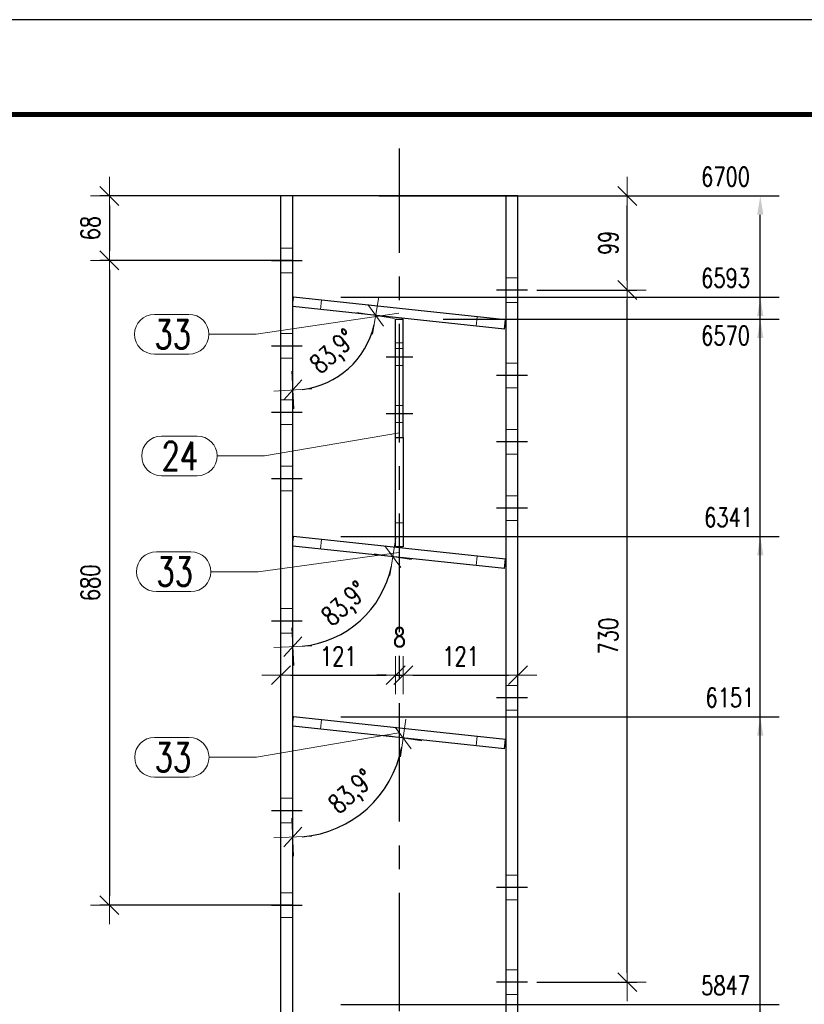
# Model space of a CAD drawing. Header units: millimetres. Extents: x 2097 to 3301, y 14853 to 15503.
# Tile 86 of 97: x 2762 to 2844, y 15371 to 15475. Entities that reach past the tile are written whole.
import ezdxf

# ---------------------------------------------------------------- set-up
doc = ezdxf.new("R2010")
doc.units = ezdxf.units.MM
doc.header["$LTSCALE"] = 10
doc.linetypes.add('HIDDEN', pattern=[0.375, 0.25, -0.125])
doc.linetypes.add('MITTE', pattern=[2, 1.25, -0.25, 0.25, -0.25])
doc.layers.get('Defpoints').update_dxf_attribs({"color": 1})
doc.layers.add('_FORMATKA', color=8, linetype='Continuous', plot=False)
for name, color, linetype, lineweight in [('_RAMKA', 7, 'Continuous', 35), ('PS_DIM', 4, 'Continuous', 13), ('PS_Hidden', 2, 'HIDDEN', 9), ('PS_Pos', 1, 'Continuous', 15), ('PS_SOLID', 7, 'Continuous', 30)]:
    doc.layers.add(name, color=color, linetype=linetype, lineweight=lineweight)
doc.layers.add('PS_MID', color=5, linetype='MITTE')
doc.layers.add('PS_SHAPE', color=3, linetype='Continuous')
doc.styles.add('simplex', font='simplex.shx', dxfattribs={"width": 0.75})
doc.dimstyles.new('1_10_GŁ_DS1-LS10', dxfattribs={"dimtxt": 2, "dimasz": 2, "dimexe": 2, "dimexo": 5, "dimgap": 1, "dimtad": 1, "dimjust": 4, "dimdec": 0, "dimlfac": 10, "dimtxsty": 'simplex', "dimblk1": 'NONE', "dimsah": 1, "dimcen": 2, "dimclrd": 256, "dimclre": 256, "dimclrt": 3, "dimadec": 1, "dimazin": 0, "dimtfac": 1, "dimtdec": 0, "dimtmove": 2, "dimatfit": 3, "dimfxl": 1, "dimarcsym": 0})
doc.dimstyles.new('1_10_PRZ', dxfattribs={"dimtxt": 2, "dimasz": 1, "dimexe": 2, "dimexo": 5, "dimgap": 1, "dimtad": 1, "dimdec": 0, "dimlfac": 10, "dimtxsty": 'simplex', "dimblk": 'dimznak', "dimcen": 2, "dimse1": 1, "dimse2": 1, "dimclrt": 3, "dimadec": 1, "dimazin": 0, "dimtfac": 1, "dimtdec": 0, "dimtix": 1, "dimtmove": 2, "dimatfit": 3, "dimldrblk": 'dim-grot', "dimfxl": 1, "dimarcsym": 0})
doc.dimstyles.new('1_10_SC', dxfattribs={"dimtxt": 2, "dimasz": 1, "dimexe": 1, "dimexo": 1, "dimgap": 1, "dimtad": 1, "dimdec": 0, "dimlfac": 10, "dimtxsty": 'simplex', "dimblk": 'dimznak', "dimcen": 2, "dimclrd": 256, "dimclre": 256, "dimclrt": 3, "dimadec": 1, "dimazin": 0, "dimtfac": 1, "dimtdec": 0, "dimtix": 1, "dimtmove": 2, "dimatfit": 3, "dimldrblk": 'dim-grot', "dimfxl": 1, "dimarcsym": 0})

# ---------------------------------------------------------------- blocks, each defined once
blk = doc.blocks.new('dimznak')
at = {"color": 0}
for points in [[(0, 2), (0, -2)], [(-2, 0), (2, 0)]]:
    blk.add_lwpolyline(points, dxfattribs=at)
at = {"color": 2}
blk.add_lwpolyline([(1, 1), (-1, -1)], dxfattribs=at)
blk = doc.blocks.new('*D1303')
at = {"layer": 'Defpoints', "color": 0, "transparency": 16777216}
for p in [(2790.42, 15456.04), (2790.42, 15444.36), (2812.75, 15441.98), (2794.54, 15436.6), (2790.42, 15330.04)]:
    blk.add_point(p, dxfattribs=at)
at = {"layer": 'PS_DIM', "color": 0, "lineweight": -2, "transparency": 16777216}
blk.add_arc((2790.42, 15444.36), 8.79, 276.5191, 347.3889, dxfattribs=at)
for p, rotation in [((2799.16, 15443.43), 80.6484495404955), ((2790.42, 15435.57), 183.2595476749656)]:
    blk.add_blockref('dimznak', p, dxfattribs=dict(at, rotation=rotation))
at = {"layer": 'PS_DIM', "color": 3, "transparency": 16777216, "insert": (2794.83, 15439.45), "char_height": 2, "attachment_point": 5, "rotation": 41.954, "style": 'simplex'}
blk.add_mtext('83,9°', dxfattribs=at)
blk = doc.blocks.new('dim-grot')
blk.add_hatch(color=256).paths.add_polyline_path([(0, 0), (-2, 0.5), (-2, -0.5)])
blk.add_lwpolyline([(0, 0), (-2, 0.5), (-2, -0.5), (0, 0)])
blk = doc.blocks.new('*D1304')
at = {"layer": 'Defpoints', "color": 0, "transparency": 16777216}
for p in [(2790.42, 15456.04), (2790.42, 15419.11), (2812.75, 15416.73), (2795.39, 15409.74), (2790.42, 15330.04)]:
    blk.add_point(p, dxfattribs=at)
at = {"layer": 'PS_DIM', "color": 0, "lineweight": -2, "transparency": 16777216}
blk.add_arc((2790.42, 15419.11), 10.61, 275.402, 348.506, dxfattribs=at)
for p, rotation in [((2800.97, 15417.99), 81.20700833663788), ((2790.42, 15408.5), 182.7009888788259)]:
    blk.add_blockref('dimznak', p, dxfattribs=dict(at, rotation=rotation))
at = {"layer": 'PS_DIM', "color": 3, "transparency": 16777216, "insert": (2796.05, 15412.85), "char_height": 2, "attachment_point": 5, "rotation": 41.954, "style": 'simplex'}
blk.add_mtext('83,9°', dxfattribs=at)
blk = doc.blocks.new('*D1305')
at = {"layer": 'Defpoints', "color": 0, "transparency": 16777216}
for p in [(2790.42, 15456.04), (2790.42, 15400.11), (2812.75, 15397.73), (2795.91, 15389.77), (2790.42, 15330.04)]:
    blk.add_point(p, dxfattribs=at)
at = {"layer": 'PS_DIM', "color": 0, "lineweight": -2, "transparency": 16777216}
blk.add_arc((2790.42, 15400.11), 11.71, 274.8959, 349.0121, dxfattribs=at)
for p, rotation in [((2802.06, 15398.87), 81.46004327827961), ((2790.42, 15388.41), 182.4479539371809)]:
    blk.add_blockref('dimznak', p, dxfattribs=dict(at, rotation=rotation))
at = {"layer": 'PS_DIM', "color": 3, "transparency": 16777216, "insert": (2796.78, 15393.04), "char_height": 2, "attachment_point": 5, "rotation": 41.954, "style": 'simplex'}
blk.add_mtext('83,9°', dxfattribs=at)
blk = doc.blocks.new('*D1306')
at = {"layer": 'Defpoints', "color": 0, "transparency": 16777216}
for p in [(2801.27, 15423.89), (2789.17, 15422.97), (2801.27, 15405.49)]:
    blk.add_point(p, dxfattribs=at)
at = {"layer": 'PS_DIM', "color": 0, "lineweight": -2, "transparency": 16777216}
blk.add_line((2790.17, 15405.49), (2800.27, 15405.49), dxfattribs=at)
at = {"layer": 'PS_DIM', "color": 0, "lineweight": -2, "transparency": 16777216, "rotation": 180}
blk.add_blockref('dimznak', (2789.17, 15405.49), dxfattribs=at)
at = {"layer": 'PS_DIM', "color": 0, "lineweight": -2, "transparency": 16777216}
blk.add_blockref('dimznak', (2801.27, 15405.49), dxfattribs=at)
at = {"layer": 'PS_DIM', "color": 3, "transparency": 16777216, "insert": (2795.22, 15407.49), "char_height": 2, "attachment_point": 5, "style": 'simplex'}
blk.add_mtext('121', dxfattribs=at)
blk = doc.blocks.new('*D1307')
at = {"layer": 'Defpoints', "color": 0, "transparency": 16777216}
for p in [(2801.27, 15423.89), (2802.07, 15423.11), (2802.07, 15405.49)]:
    blk.add_point(p, dxfattribs=at)
at = {"layer": 'PS_DIM', "color": 0, "lineweight": -2, "transparency": 16777216}
for p, q in [((2800.27, 15405.49), (2799.27, 15405.49)), ((2801.27, 15405.49), (2802.07, 15405.49)), ((2803.07, 15405.49), (2804.07, 15405.49))]:
    blk.add_line(p, q, dxfattribs=at)
blk.add_blockref('dimznak', (2801.27, 15405.49), dxfattribs=at)
at = {"layer": 'PS_DIM', "color": 0, "lineweight": -2, "transparency": 16777216, "rotation": 180}
blk.add_blockref('dimznak', (2802.07, 15405.49), dxfattribs=at)
at = {"layer": 'PS_DIM', "color": 3, "transparency": 16777216, "insert": (2801.67, 15409.47), "char_height": 2, "attachment_point": 5, "style": 'simplex'}
blk.add_mtext('8', dxfattribs=at)
blk = doc.blocks.new('*D1308')
at = {"layer": 'Defpoints', "color": 0, "transparency": 16777216}
for p in [(2802.07, 15423.11), (2814.17, 15418.94), (2814.17, 15405.49)]:
    blk.add_point(p, dxfattribs=at)
at = {"layer": 'PS_DIM', "color": 0, "lineweight": -2, "transparency": 16777216}
blk.add_line((2803.07, 15405.49), (2813.17, 15405.49), dxfattribs=at)
at = {"layer": 'PS_DIM', "color": 0, "lineweight": -2, "transparency": 16777216, "rotation": 180}
blk.add_blockref('dimznak', (2802.07, 15405.49), dxfattribs=at)
at = {"layer": 'PS_DIM', "color": 0, "lineweight": -2, "transparency": 16777216}
blk.add_blockref('dimznak', (2814.17, 15405.49), dxfattribs=at)
at = {"layer": 'PS_DIM', "color": 3, "transparency": 16777216, "insert": (2808.12, 15407.49), "char_height": 2, "attachment_point": 5, "style": 'simplex'}
blk.add_mtext('121', dxfattribs=at)
blk = doc.blocks.new('*D1416')
at = {"layer": 'Defpoints', "color": 0, "transparency": 16777216}
for p in [(2794.52, 15456.04), (2771.08, 15449.23), (2791.42, 15449.23)]:
    blk.add_point(p, dxfattribs=at)
at = {"layer": 'PS_DIM', "lineweight": -2, "transparency": 16777216}
for p, q in [((2793.52, 15456.04), (2770.08, 15456.04)), ((2771.08, 15455.04), (2771.08, 15450.23)), ((2790.42, 15449.23), (2770.08, 15449.23))]:
    blk.add_line(p, q, dxfattribs=at)
for p, rotation in [((2771.08, 15456.04), 90), ((2771.08, 15449.23), 270)]:
    blk.add_blockref('dimznak', p, dxfattribs=dict(at, rotation=rotation))
at = {"layer": 'PS_DIM', "color": 3, "transparency": 16777216, "insert": (2769.08, 15452.64), "char_height": 2, "attachment_point": 5, "rotation": 90, "style": 'simplex'}
blk.add_mtext('68', dxfattribs=at)
blk = doc.blocks.new('*D1417')
at = {"layer": 'Defpoints', "color": 0, "transparency": 16777216}
for p in [(2791.42, 15449.23), (2771.08, 15381.23), (2791.42, 15381.23)]:
    blk.add_point(p, dxfattribs=at)
at = {"layer": 'PS_DIM', "lineweight": -2, "transparency": 16777216}
for p, q in [((2790.42, 15449.23), (2770.08, 15449.23)), ((2771.08, 15448.23), (2771.08, 15382.23)), ((2790.42, 15381.23), (2770.08, 15381.23))]:
    blk.add_line(p, q, dxfattribs=at)
for p, rotation in [((2771.08, 15449.23), 90), ((2771.08, 15381.23), 270)]:
    blk.add_blockref('dimznak', p, dxfattribs=dict(at, rotation=rotation))
at = {"layer": 'PS_DIM', "color": 3, "transparency": 16777216, "insert": (2769.08, 15415.23), "char_height": 2, "attachment_point": 5, "rotation": 90, "style": 'simplex'}
blk.add_mtext('680', dxfattribs=at)
blk = doc.blocks.new('*D1418')
at = {"layer": 'Defpoints', "color": 0, "transparency": 16777216}
for p in [(2815.17, 15446.11), (2825.69, 15446.11), (2815.17, 15373.11)]:
    blk.add_point(p, dxfattribs=at)
at = {"layer": 'PS_DIM', "lineweight": -2, "transparency": 16777216}
for p, q in [((2816.17, 15446.11), (2826.69, 15446.11)), ((2825.69, 15374.11), (2825.69, 15445.11)), ((2816.17, 15373.11), (2826.69, 15373.11))]:
    blk.add_line(p, q, dxfattribs=at)
for p, rotation in [((2825.69, 15446.11), 90), ((2825.69, 15373.11), 270)]:
    blk.add_blockref('dimznak', p, dxfattribs=dict(at, rotation=rotation))
at = {"layer": 'PS_DIM', "color": 3, "transparency": 16777216, "insert": (2823.69, 15409.61), "char_height": 2, "attachment_point": 5, "rotation": 90, "style": 'simplex'}
blk.add_mtext('730', dxfattribs=at)
blk = doc.blocks.new('*D1419')
at = {"layer": 'Defpoints', "color": 0, "transparency": 16777216}
for p in [(2814.17, 15456.04), (2825.69, 15456.04), (2815.17, 15446.11)]:
    blk.add_point(p, dxfattribs=at)
at = {"layer": 'PS_DIM', "lineweight": -2, "transparency": 16777216}
for p, q in [((2815.17, 15456.04), (2826.69, 15456.04)), ((2825.69, 15447.11), (2825.69, 15455.04)), ((2816.17, 15446.11), (2826.69, 15446.11))]:
    blk.add_line(p, q, dxfattribs=at)
for p, rotation in [((2825.69, 15456.04), 90), ((2825.69, 15446.11), 270)]:
    blk.add_blockref('dimznak', p, dxfattribs=dict(at, rotation=rotation))
at = {"layer": 'PS_DIM', "color": 3, "transparency": 16777216, "insert": (2823.69, 15451.08), "char_height": 2, "attachment_point": 5, "rotation": 90, "style": 'simplex'}
blk.add_mtext('99', dxfattribs=at)
blk = doc.blocks.new('*D1426')
at = {"layer": 'Defpoints', "color": 0, "transparency": 16777216}
for p in [(2790.48, 15370.74), (2839.72, 15370.74), (2814.17, 15223.91)]:
    blk.add_point(p, dxfattribs=at)
at = {"layer": 'PS_DIM', "lineweight": -2, "transparency": 16777216}
for p, q in [((2795.48, 15370.74), (2841.72, 15370.74)), ((2839.72, 15223.91), (2839.72, 15368.74)), ((2819.17, 15223.91), (2841.72, 15223.91))]:
    blk.add_line(p, q, dxfattribs=at)
at = {"layer": 'PS_DIM', "transparency": 16777216}
blk.add_solid([(2839.39, 15368.74), (2840.05, 15368.74), (2839.72, 15370.74)], dxfattribs=at)
at = {"layer": 'PS_DIM', "color": 3, "transparency": 16777216, "insert": (2836.06, 15372.76), "char_height": 2, "attachment_point": 5, "rotation": 0.0573, "style": 'simplex'}
blk.add_mtext('5847', dxfattribs=at)
blk = doc.blocks.new('_None')
blk = doc.blocks.new('*D1427')
at = {"layer": 'Defpoints', "color": 0, "transparency": 16777216}
for p in [(2790.48, 15401.11), (2839.72, 15401.11), (2814.17, 15223.91)]:
    blk.add_point(p, dxfattribs=at)
at = {"layer": 'PS_DIM', "lineweight": -2, "transparency": 16777216}
for p, q in [((2795.48, 15401.11), (2841.72, 15401.11)), ((2839.72, 15223.91), (2839.72, 15399.11)), ((2819.17, 15223.91), (2841.72, 15223.91))]:
    blk.add_line(p, q, dxfattribs=at)
at = {"layer": 'PS_DIM', "transparency": 16777216}
blk.add_solid([(2839.39, 15399.11), (2840.05, 15399.11), (2839.72, 15401.11)], dxfattribs=at)
at = {"layer": 'PS_DIM', "color": 3, "transparency": 16777216, "insert": (2836.52, 15403.13), "char_height": 2, "attachment_point": 5, "rotation": 0.0573, "style": 'simplex'}
blk.add_mtext('6151', dxfattribs=at)
blk = doc.blocks.new('*D1428')
at = {"layer": 'Defpoints', "color": 0, "transparency": 16777216}
for p in [(2790.48, 15420.11), (2839.72, 15420.11), (2814.17, 15223.91)]:
    blk.add_point(p, dxfattribs=at)
at = {"layer": 'PS_DIM', "lineweight": -2, "transparency": 16777216}
for p, q in [((2795.48, 15420.11), (2841.72, 15420.11)), ((2839.72, 15223.91), (2839.72, 15418.11)), ((2819.17, 15223.91), (2841.72, 15223.91))]:
    blk.add_line(p, q, dxfattribs=at)
at = {"layer": 'PS_DIM', "transparency": 16777216}
blk.add_solid([(2839.39, 15418.11), (2840.05, 15418.11), (2839.72, 15420.11)], dxfattribs=at)
at = {"layer": 'PS_DIM', "color": 3, "transparency": 16777216, "insert": (2836.38, 15422.13), "char_height": 2, "attachment_point": 5, "rotation": 0.0573, "style": 'simplex'}
blk.add_mtext('6341', dxfattribs=at)
blk = doc.blocks.new('*D1429')
at = {"layer": 'Defpoints', "color": 0, "transparency": 16777216}
for p in [(2801.27, 15443.04), (2839.72, 15443.04), (2814.17, 15223.91)]:
    blk.add_point(p, dxfattribs=at)
at = {"layer": 'PS_DIM', "lineweight": -2, "transparency": 16777216}
for p, q in [((2806.27, 15443.04), (2841.72, 15443.04)), ((2839.72, 15223.91), (2839.72, 15441.04)), ((2819.17, 15223.91), (2841.72, 15223.91))]:
    blk.add_line(p, q, dxfattribs=at)
at = {"layer": 'PS_DIM', "transparency": 16777216}
blk.add_solid([(2839.39, 15441.04), (2840.05, 15441.04), (2839.72, 15443.04)], dxfattribs=at)
at = {"layer": 'PS_DIM', "color": 3, "transparency": 16777216, "insert": (2836.06, 15441.31), "char_height": 2, "attachment_point": 5, "rotation": 0.0573, "style": 'simplex'}
blk.add_mtext('6570', dxfattribs=at)
blk = doc.blocks.new('*D1430')
at = {"layer": 'Defpoints', "color": 0, "transparency": 16777216}
for p in [(2790.48, 15445.36), (2839.72, 15445.36), (2814.17, 15223.91)]:
    blk.add_point(p, dxfattribs=at)
at = {"layer": 'PS_DIM', "lineweight": -2, "transparency": 16777216}
for p, q in [((2795.48, 15445.36), (2841.72, 15445.36)), ((2839.72, 15223.91), (2839.72, 15443.36)), ((2819.17, 15223.91), (2841.72, 15223.91))]:
    blk.add_line(p, q, dxfattribs=at)
at = {"layer": 'PS_DIM', "transparency": 16777216}
blk.add_solid([(2839.39, 15443.36), (2840.05, 15443.36), (2839.72, 15445.36)], dxfattribs=at)
at = {"layer": 'PS_DIM', "color": 3, "transparency": 16777216, "insert": (2836.06, 15447.38), "char_height": 2, "attachment_point": 5, "rotation": 0.0573, "style": 'simplex'}
blk.add_mtext('6593', dxfattribs=at)
blk = doc.blocks.new('*D1431')
at = {"layer": 'Defpoints', "color": 0, "transparency": 16777216}
for p in [(2794.52, 15456.04), (2839.72, 15456.04), (2814.17, 15223.91)]:
    blk.add_point(p, dxfattribs=at)
at = {"layer": 'PS_DIM', "lineweight": -2, "transparency": 16777216}
for p, q in [((2799.52, 15456.04), (2841.72, 15456.04)), ((2839.72, 15223.91), (2839.72, 15454.04)), ((2819.17, 15223.91), (2841.72, 15223.91))]:
    blk.add_line(p, q, dxfattribs=at)
at = {"layer": 'PS_DIM', "transparency": 16777216}
blk.add_solid([(2839.39, 15454.04), (2840.05, 15454.04), (2839.72, 15456.04)], dxfattribs=at)
at = {"layer": 'PS_DIM', "color": 3, "transparency": 16777216, "insert": (2836.06, 15458.06), "char_height": 2, "attachment_point": 5, "rotation": 0.0573, "style": 'simplex'}
blk.add_mtext('6700', dxfattribs=at)
blk = doc.blocks.new('*X550')
at = {"layer": 'PS_Hidden', "color": 2, "linetype": 'HIDDEN'}
for p, q in [((2990.42, 15450.53), (2989.17, 15450.53)), ((2990.42, 15447.93), (2989.17, 15447.93)), ((3012.92, 15447.41), (3014.17, 15447.41)), ((2990.38, 15444.37), (2990.42, 15444.77)), ((2990.42, 15444.36), (2990.38, 15444.37)), ((2993.36, 15444.05), (2993.46, 15445.04)), ((3012.92, 15444.81), (3014.17, 15444.81)), ((3009.87, 15443.29), (3009.77, 15442.3)), ((2990.42, 15441.53), (2989.17, 15441.53)), ((3001.27, 15440.54), (3002.07, 15440.54)), ((3001.27, 15439.94), (3002.07, 15439.94)), ((2990.42, 15438.93), (2989.17, 15438.93)), ((3001.27, 15438.14), (3002.07, 15438.14)), ((3012.92, 15438.41), (3014.17, 15438.41)), ((3012.92, 15435.81), (3014.17, 15435.81)), ((2990.42, 15434.53), (2989.17, 15434.53)), ((3001.27, 15433.94), (3002.07, 15433.94)), ((2990.42, 15431.93), (2989.17, 15431.93)), ((3001.27, 15432.14), (3002.07, 15432.14)), ((3012.92, 15431.41), (3014.17, 15431.41)), ((3012.92, 15428.81), (3014.17, 15428.81)), ((2990.42, 15427.53), (2989.17, 15427.53)), ((2990.42, 15424.93), (2989.17, 15424.93)), ((3012.92, 15424.41), (3014.17, 15424.41)), ((3002.07, 15421.54), (3001.27, 15421.54)), ((3012.92, 15421.81), (3014.17, 15421.81)), ((2990.38, 15419.12), (2990.42, 15419.52)), ((2993.36, 15418.8), (2993.46, 15419.79)), ((2990.42, 15419.11), (2990.38, 15419.12)), ((3009.87, 15418.04), (3009.77, 15417.05)), ((2990.42, 15412.53), (2989.17, 15412.53)), ((2990.42, 15409.93), (2989.17, 15409.93)), ((3012.92, 15404.41), (3014.17, 15404.41)), ((3012.92, 15401.81), (3014.17, 15401.81)), ((2993.36, 15399.8), (2993.46, 15400.79)), ((2990.38, 15400.12), (2990.42, 15400.52)), ((2990.42, 15400.11), (2990.38, 15400.12)), ((3009.87, 15399.04), (3009.77, 15398.05)), ((2990.42, 15392.53), (2989.17, 15392.53)), ((2990.42, 15389.93), (2989.17, 15389.93)), ((3012.92, 15384.41), (3014.17, 15384.41)), ((2990.42, 15382.53), (2989.17, 15382.53)), ((3012.92, 15381.81), (3014.17, 15381.81)), ((2990.42, 15379.93), (2989.17, 15379.93)), ((3012.92, 15374.41), (3014.17, 15374.41)), ((3012.92, 15371.81), (3014.17, 15371.81))]:
    blk.add_line(p, q, dxfattribs=at)
at = {"layer": 'PS_MID', "color": 5, "linetype": 'MITTE'}
for p, q in [((3001.67, 15330.04), (3001.67, 15461.04)), ((2988.17, 15449.23), (2991.42, 15449.23)), ((2988.17, 15449.23), (2991.42, 15449.23)), ((3015.17, 15446.11), (3011.92, 15446.11)), ((3015.17, 15446.11), (3011.92, 15446.11)), ((2988.17, 15440.23), (2991.42, 15440.23)), ((2988.17, 15440.23), (2991.42, 15440.23)), ((3003.07, 15439.04), (3000.27, 15439.04)), ((3015.17, 15437.11), (3011.92, 15437.11)), ((3015.17, 15437.11), (3011.92, 15437.11)), ((2988.17, 15433.23), (2991.42, 15433.23)), ((2988.17, 15433.23), (2991.42, 15433.23)), ((3003.07, 15433.04), (3000.27, 15433.04)), ((3015.17, 15430.11), (3011.92, 15430.11)), ((3015.17, 15430.11), (3011.92, 15430.11)), ((2988.17, 15426.23), (2991.42, 15426.23)), ((2988.17, 15426.23), (2991.42, 15426.23)), ((3015.17, 15423.11), (3011.92, 15423.11)), ((3015.17, 15423.11), (3011.92, 15423.11)), ((2988.17, 15411.23), (2991.42, 15411.23)), ((2988.17, 15411.23), (2991.42, 15411.23)), ((3015.17, 15403.11), (3011.92, 15403.11)), ((3015.17, 15403.11), (3011.92, 15403.11)), ((2988.17, 15391.23), (2991.42, 15391.23)), ((2988.17, 15391.23), (2991.42, 15391.23)), ((3015.17, 15383.11), (3011.92, 15383.11)), ((3015.17, 15383.11), (3011.92, 15383.11)), ((2988.17, 15381.23), (2991.42, 15381.23)), ((2988.17, 15381.23), (2991.42, 15381.23)), ((3015.17, 15373.11), (3011.92, 15373.11)), ((3015.17, 15373.11), (3011.92, 15373.11))]:
    blk.add_line(p, q, dxfattribs=at)
at = {"layer": 'PS_SOLID', "color": 7, "linetype": 'Continuous'}
for p, q in [((2989.17, 15330.04), (2989.17, 15456.04)), ((2990.42, 15456.04), (2989.17, 15456.04)), ((2990.42, 15330.04), (2990.42, 15456.04)), ((3012.92, 15456.04), (2990.42, 15456.04)), ((3012.92, 15330.04), (3012.92, 15456.04)), ((3014.17, 15456.04), (3012.92, 15456.04)), ((3014.17, 15330.04), (3014.17, 15456.04)), ((2990.42, 15444.77), (2990.48, 15445.36)), ((3012.85, 15442.97), (2990.48, 15445.36)), ((3012.75, 15441.98), (2990.42, 15444.36)), ((3001.27, 15443.04), (3002.07, 15443.04)), ((3001.27, 15430.54), (3001.27, 15443.04)), ((3002.07, 15430.54), (3002.07, 15443.04)), ((3012.75, 15441.98), (3012.85, 15442.97)), ((3001.27, 15430.54), (3002.07, 15430.54)), ((3001.27, 15419.04), (3001.27, 15430.54)), ((3002.07, 15430.54), (3002.07, 15419.04)), ((2990.42, 15419.52), (2990.48, 15420.11)), ((3012.85, 15417.72), (2990.48, 15420.11)), ((3012.75, 15416.73), (2990.42, 15419.11)), ((3002.07, 15419.04), (3001.27, 15419.04)), ((3012.75, 15416.73), (3012.85, 15417.72)), ((2990.42, 15400.52), (2990.48, 15401.11)), ((3012.85, 15398.72), (2990.48, 15401.11)), ((3012.75, 15397.73), (2990.42, 15400.11)), ((3012.75, 15397.73), (3012.85, 15398.72))]:
    blk.add_line(p, q, dxfattribs=at)
blk = doc.blocks.new('*X553')
at = {"color": 1}
for p, q in [((2975.85, 15398.93), (2979.49, 15398.93)), ((3001.61, 15399.42), (2986.59, 15396.83)), ((2981.59, 15396.83), (2986.59, 15396.83)), ((2975.85, 15394.73), (2979.49, 15394.73))]:
    blk.add_line(p, q, dxfattribs=at)
for centre, start, end in [((2975.85, 15396.83), 90, 270), ((2979.49, 15396.83), 270, 90)]:
    blk.add_arc(centre, 2.1, start, end, dxfattribs=at)
at = {"color": 2, "style": 'simplex', "width": 0.75}
blk.add_text('33', height=3, dxfattribs=at).set_placement((2975.85, 15395.33))
blk = doc.blocks.new('*X554')
at = {"color": 1}
for p, q in [((2975.85, 15398.93), (2979.49, 15398.93)), ((3001.61, 15399.42), (2986.59, 15396.83)), ((2981.59, 15396.83), (2986.59, 15396.83)), ((2975.85, 15394.73), (2979.49, 15394.73))]:
    blk.add_line(p, q, dxfattribs=at)
for centre, start, end in [((2975.85, 15396.83), 90, 270), ((2979.49, 15396.83), 270, 90)]:
    blk.add_arc(centre, 2.1, start, end, dxfattribs=at)
at = {"color": 2, "style": 'simplex', "width": 0.75}
blk.add_text('33', height=3, dxfattribs=at).set_placement((2975.85, 15395.33))
blk = doc.blocks.new('*X558')
at = {"color": 1}
for p, q in [((2976.04, 15418.5), (2979.68, 15418.5)), ((3001.61, 15418.42), (2986.78, 15416.4)), ((2981.78, 15416.4), (2986.78, 15416.4)), ((2976.04, 15414.3), (2979.68, 15414.3))]:
    blk.add_line(p, q, dxfattribs=at)
for centre, start, end in [((2976.04, 15416.4), 90, 270), ((2979.68, 15416.4), 270, 90)]:
    blk.add_arc(centre, 2.1, start, end, dxfattribs=at)
at = {"color": 2, "style": 'simplex', "width": 0.75}
blk.add_text('33', height=3, dxfattribs=at).set_placement((2976.04, 15414.9))
blk = doc.blocks.new('*X559')
at = {"color": 1}
for p, q in [((2976.04, 15418.5), (2979.68, 15418.5)), ((3001.61, 15418.42), (2986.78, 15416.4)), ((2981.78, 15416.4), (2986.78, 15416.4)), ((2976.04, 15414.3), (2979.68, 15414.3))]:
    blk.add_line(p, q, dxfattribs=at)
for centre, start, end in [((2976.04, 15416.4), 90, 270), ((2979.68, 15416.4), 270, 90)]:
    blk.add_arc(centre, 2.1, start, end, dxfattribs=at)
at = {"color": 2, "style": 'simplex', "width": 0.75}
blk.add_text('33', height=3, dxfattribs=at).set_placement((2976.04, 15414.9))
blk = doc.blocks.new('*X562')
at = {"color": 1}
for p, q in [((2975.83, 15443.54), (2979.47, 15443.54)), ((3001.61, 15443.67), (2986.57, 15441.44)), ((2981.57, 15441.44), (2986.57, 15441.44)), ((2975.83, 15439.34), (2979.47, 15439.34))]:
    blk.add_line(p, q, dxfattribs=at)
for centre, start, end in [((2975.83, 15441.44), 90, 270), ((2979.47, 15441.44), 270, 90)]:
    blk.add_arc(centre, 2.1, start, end, dxfattribs=at)
at = {"color": 2, "style": 'simplex', "width": 0.75}
blk.add_text('33', height=3, dxfattribs=at).set_placement((2975.83, 15439.94))
blk = doc.blocks.new('*X563')
at = {"color": 1}
for p, q in [((2975.83, 15443.54), (2979.47, 15443.54)), ((3001.61, 15443.67), (2986.57, 15441.44)), ((2981.57, 15441.44), (2986.57, 15441.44)), ((2975.83, 15439.34), (2979.47, 15439.34))]:
    blk.add_line(p, q, dxfattribs=at)
for centre, start, end in [((2975.83, 15441.44), 90, 270), ((2979.47, 15441.44), 270, 90)]:
    blk.add_arc(centre, 2.1, start, end, dxfattribs=at)
at = {"color": 2, "style": 'simplex', "width": 0.75}
blk.add_text('33', height=3, dxfattribs=at).set_placement((2975.83, 15439.94))
blk = doc.blocks.new('*X564')
at = {"color": 1}
for p, q in [((2976.59, 15430.71), (2980.34, 15430.71)), ((3001.67, 15431.04), (2987.44, 15428.61)), ((2982.44, 15428.61), (2987.44, 15428.61)), ((2976.59, 15426.51), (2980.34, 15426.51))]:
    blk.add_line(p, q, dxfattribs=at)
for centre, start, end in [((2976.59, 15428.61), 90, 270), ((2980.34, 15428.61), 270, 90)]:
    blk.add_arc(centre, 2.1, start, end, dxfattribs=at)
at = {"color": 2, "style": 'simplex', "width": 0.75}
blk.add_text('24', height=3, dxfattribs=at).set_placement((2976.59, 15427.11))

msp = doc.modelspace()

# ---------------------------------------------------------------- linework, layer by layer
at = {"layer": '_FORMATKA', "lineweight": -3}
msp.add_lwpolyline([(2099.35, 14880.62), (3299.35, 14880.62), (3299.35, 15474.62), (2099.35, 15474.62)], close=True, dxfattribs=at)
at = {"layer": '_RAMKA', "lineweight": -3, "const_width": 0.5}
msp.add_lwpolyline([(2129.35, 14890.62), (3289.35, 14890.62), (3289.35, 15464.62), (2129.35, 15464.62)], close=True, dxfattribs=at)

# ---------------------------------------------------------------- block references
at = {"layer": 'PS_Pos'}
for name in ['*X562', '*X563', '*X564', '*X558', '*X559', '*X553', '*X554']:
    msp.add_blockref(name, (-200, 0), dxfattribs=at)
at = {"layer": 'PS_SHAPE', "color": 3}
msp.add_blockref('*X550', (-200, 0), dxfattribs=at)

# ---------------------------------------------------------------- dimensions: what is measured, and where the dimension line sits
at = {"layer": 'PS_DIM'}
for base, p2, text, picture, middle in [((2839.72, 15456.04), (2794.52, 15456.04), '6700', '*D1431', (2836.06, 15458.06)), ((2839.72, 15445.36), (2790.48, 15445.36), '6593', '*D1430', (2836.06, 15447.38)), ((2839.72, 15443.04), (2801.27, 15443.04), '6570', '*D1429', (2836.06, 15441.31)), ((2839.72, 15420.11), (2790.48, 15420.11), '6341', '*D1428', (2836.38, 15422.13)), ((2839.72, 15401.11), (2790.48, 15401.11), '6151', '*D1427', (2836.52, 15403.13)), ((2839.72, 15370.74), (2790.48, 15370.74), '5847', '*D1426', (2836.06, 15372.76))]:
    dim = msp.add_linear_dim(base=base, p1=(2814.17, 15223.91), p2=p2, angle=90, text=text, dimstyle='1_10_GŁ_DS1-LS10', dxfattribs=at)
    dim.commit()
    dim.dimension.update_dxf_attribs({"geometry": picture, "text_midpoint": middle, "dimtype": 160, "text_rotation": 0.0573})
for base, p1, p2, picture, middle in [((2771.08, 15449.23), (2794.52, 15456.04), (2791.42, 15449.23), '*D1416', (2769.08, 15452.64)), ((2825.69, 15456.04), (2815.17, 15446.11), (2814.17, 15456.04), '*D1419', (2823.69, 15451.08)), ((2771.08, 15381.23), (2791.42, 15449.23), (2791.42, 15381.23), '*D1417', (2769.08, 15415.23)), ((2825.69, 15446.11), (2815.17, 15373.11), (2815.17, 15446.11), '*D1418', (2823.69, 15409.61))]:
    dim = msp.add_linear_dim(base=base, p1=p1, p2=p2, angle=90, dimstyle='1_10_SC', dxfattribs=at)
    dim.commit()
    dim.dimension.update_dxf_attribs({"geometry": picture, "text_midpoint": middle})
for base, line1, picture, middle in [((2794.54, 15436.6), ((2812.75, 15441.98), (2790.42, 15444.36)), '*D1303', (2794.83, 15439.45)), ((2795.39, 15409.74), ((2812.75, 15416.73), (2790.42, 15419.11)), '*D1304', (2796.05, 15412.85)), ((2795.91, 15389.77), ((2812.75, 15397.73), (2790.42, 15400.11)), '*D1305', (2796.78, 15393.04))]:
    dim = msp.add_angular_dim_2l(base=base, line1=line1, line2=((2790.42, 15330.04), (2790.42, 15456.04)), dimstyle='1_10_PRZ', dxfattribs=at)
    dim.commit()
    dim.dimension.update_dxf_attribs({"geometry": picture, "text_midpoint": middle})
for base, p1, p2, picture, middle in [((2801.27, 15405.49), (2789.17, 15422.97), (2801.27, 15423.89), '*D1306', (2795.22, 15407.49)), ((2814.17, 15405.49), (2802.07, 15423.11), (2814.17, 15418.94), '*D1308', (2808.12, 15407.49))]:
    dim = msp.add_linear_dim(base=base, p1=p1, p2=p2, dimstyle='1_10_PRZ', dxfattribs=at)
    dim.commit()
    dim.dimension.update_dxf_attribs({"geometry": picture, "text_midpoint": middle})
dim = msp.add_linear_dim(base=(2802.07, 15405.49), p1=(2801.27, 15423.89), p2=(2802.07, 15423.11), dimstyle='1_10_PRZ', dxfattribs=at)
dim.commit()
dim.dimension.update_dxf_attribs({"geometry": '*D1307', "text_midpoint": (2801.67, 15409.47), "dimtype": 160})

doc.saveas('drawing.dxf')
